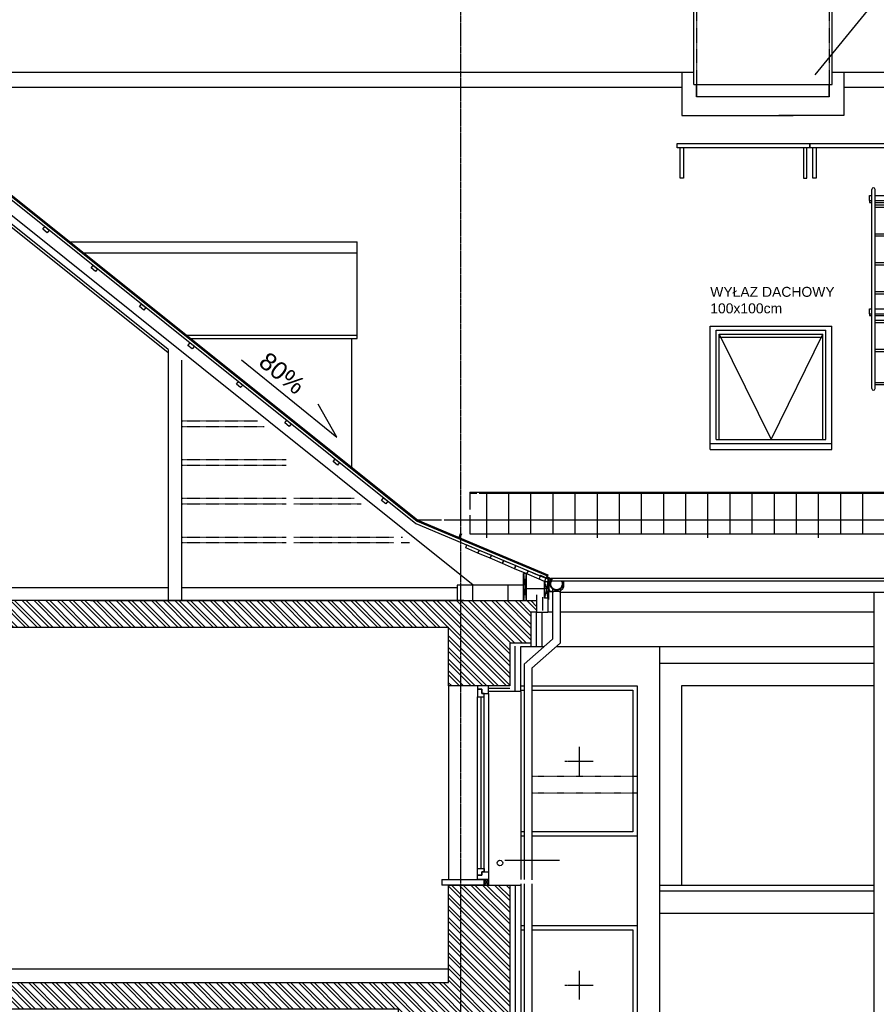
# Model space of a CAD drawing. Header units: inches. Extents: x -281236 to -70395, y 38777 to 102341.
# Tile 219 of 244: x -107254 to -106480, y 48352 to 49242. Entities that reach past the tile are written whole.
import ezdxf
from ezdxf.enums import TextEntityAlignment as Align

# ---------------------------------------------------------------- set-up
doc = ezdxf.new("R2010")
doc.units = ezdxf.units.IN
doc.header["$MEASUREMENT"] = 0
for name, pattern in [('CENTER', [2, 1.25, -0.25, 0.25, -0.25]), ('DASHED', [0.75, 0.5, -0.25]), ('DASHED2', [0.375, 0.25, -0.125]), ('DOT', [0.25, 0, -0.25]), ('HIDDEN', [0.375, 0.25, -0.125])]:
    doc.linetypes.add(name, pattern=pattern)
doc.layers.get('0').update_dxf_attribs({"color": 101})
for name, color, linetype in [('Det--widok', 8, 'Continuous'), ('Fas--widok-cienka', 9, 'Continuous'), ('Fas--widok-glowna', 7, 'Continuous'), ('Fas-balustrada-widok', 64, 'Continuous'), ('Fas-okno-hatch', 251, 'Continuous'), ('Fas-okno-widok', 8, 'Continuous'), ('Ins-kan', 54, 'Continuous'), ('L_CIENKA', 8, 'Continuous'), ('L_WIDOK', 1, 'Continuous'), ('L_WYM', 6, 'Continuous'), ('Okn---okna', 5, 'Continuous'), ('Opis-spadki', 61, 'Continuous'), ('Os-osie glowne', 8, 'CENTER'), ('Pos-drewno', 22, 'Continuous'), ('PRZERYWANA', 8, 'HIDDEN'), ('Sc-cegla pelna', 32, 'Continuous'), ('Sc-cegla pelna-hatch', 8, 'Continuous'), ('Sc-drewno', 22, 'Continuous'), ('Sc-gk', 120, 'Continuous'), ('Sc-gk-hatch', 8, 'Continuous'), ('Sc-izolacja term-obrys', 132, 'Continuous'), ('Sc-izolacja term-styropian', 151, 'STYROPIAN-KA'), ('Sc-izolacja term-welna', 151, 'BATTING'), ('Sch-opis', 51, 'Continuous'), ('W-idok', 9, 'Continuous'), ('wiezba_istn', 135, 'Continuous'), ('łaty_B', 243, 'Continuous')]:
    doc.layers.add(name, color=color, linetype=linetype)
doc.layers.get('wiezba_istn').off()
doc.styles.add('ROMANS', font='romans', dxfattribs={"width": 0.85})
doc.styles.add('TYTUL2', font='ARIAL.TTF')
doc.linetypes.add('BATTING', pattern='A,0.0001,-0.1,[134,ltypeshp.shx,S=0.1,R=0,X=-0.1,Y=0],-0.2,[134,ltypeshp.shx,S=0.1,R=180,X=0.1,Y=0],-0.1', length=0.4001)
doc.linetypes.add('STYROPIAN-KA', pattern='A,0.0001,-0.1,[135,ltypeshp.shx,S=0.1,R=0,X=-0.1,Y=0],0,[135,ltypeshp.shx,S=0.1,R=180,X=0.1,Y=0],-0.1', length=0.2001)
pattern_1 = [(135, (-4379.6696, -16501.851), (-5.30330086, -5.30330086), []), (135, (-4379.6696, -16498.315), (-5.30330086, -5.30330086), [])]

# ---------------------------------------------------------------- blocks, each defined once
blk = doc.blocks.new('RYNAJZA')
at = {"layer": 'L_CIENKA'}
for p, q in [((1.72, 0.54), (0, 0.54)), ((0, 0.54), (0, 0)), ((0.5, -7.03), (0.5, 0)), ((2.33, 0), (1.54, -0.93)), ((1.72, 0.54), (2.33, 0)), ((12.71, -6.47), (10.71, -8.46)), ((13.3, 0), (11.67, 0)), ((11.67, 0), (12.46, -0.93)), ((13.3, 0), (13.3, -5.05)), ((9.42, -9.03), (0.06, -9.62)), ((9.42, -9.03), (2.5, -9.03))]:
    blk.add_line(p, q, dxfattribs=at)
for centre, radius, start, end in [((2.5, -7.03), 2, 180, 270), ((7, -1.63), 5.5, 172.71879, 7.28121), ((9.3, -7.04), 2, 273.56526, 314.75573), ((11.3, -5.05), 2, 314.75573, 0)]:
    blk.add_arc(centre, radius, start, end, dxfattribs=at)
at = {"layer": 'L_WYM'}
blk.add_arc((7, -1.63), 6.1, 164.53818, 15.46182, dxfattribs=at)
blk = doc.blocks.new('słup_B')
at = {"layer": 'Sc-drewno', "color": 92}
blk.add_lwpolyline([(-7, -7), (7, -7), (7, 7), (-7, 7)], close=True, dxfattribs=at)
blk = doc.blocks.new('drabina')
at = {"layer": 'L_CIENKA'}
for p, q in [((-3.63, 3), (176.37, 3)), ((-3.63, 0), (176.37, 0)), ((0, 0), (0, -45)), ((2, 0), (2, -45)), ((30, 0), (30, -45)), ((32, 0), (32, -45)), ((56.07, 0), (56.07, -45)), ((58.07, 0), (58.07, -45)), ((62.45, 5.11), (62.45, 3)), ((64.02, 5.11), (62.45, 5.11)), ((62.45, 0), (62.45, -45)), ((64.02, 5.11), (64.02, 3)), ((64.02, 5.11), (68.56, 5.11)), ((64.02, 0), (64.02, -45)), ((68.56, 5.11), (68.56, 3)), ((68.56, 0), (68.56, -45)), ((82.13, 0), (82.13, -45)), ((84.13, 0), (84.13, -45)), ((108.2, 0), (108.2, -45)), ((110.2, 0), (110.2, -45)), ((134.27, 0), (134.27, -45)), ((136.27, 0), (136.27, -45)), ((160.34, 0), (160.34, -45)), ((162.34, 0), (162.34, -45)), ((166.21, 5.11), (164.64, 5.11)), ((164.64, 5.11), (164.64, 3)), ((164.64, 0), (164.64, -45)), ((166.21, 5.11), (170.75, 5.11)), ((166.21, 5.11), (166.21, 3)), ((166.21, 0), (166.21, -45)), ((170.75, 5.11), (170.75, 3)), ((170.75, 0), (170.75, -45)), ((-3.63, -45), (176.37, -45)), ((-3.63, -48), (176.37, -48)), ((62.45, -50.11), (62.45, -48)), ((64.02, -50.11), (62.45, -50.11)), ((64.02, -50.11), (64.02, -48)), ((64.02, -50.11), (68.56, -50.11)), ((68.56, -50.11), (68.56, -48)), ((164.64, -50.11), (164.64, -48)), ((166.21, -50.11), (164.64, -50.11)), ((166.21, -50.11), (166.21, -48)), ((166.21, -50.11), (170.75, -50.11)), ((170.75, -50.11), (170.75, -48))]:
    blk.add_line(p, q, dxfattribs=at)
for centre, start, end in [((-3.63, 1.5), 90, 270), ((176.37, 1.5), 270, 90), ((-3.63, -46.5), 90, 270), ((176.37, -46.5), 270, 90)]:
    blk.add_arc(centre, 1.5, start, end, dxfattribs=at)
blk = doc.blocks.new('płotekśśśś')
at = {"layer": 'L_CIENKA'}
for p, q in [((0, 0), (200, 0)), ((0, 0), (0, -41.14)), ((200, 0), (200, -41.14)), ((0, -0.78), (200, -0.78)), ((20, -0.78), (20, -37.64)), ((40, -0.78), (40, -37.64)), ((60, -0.78), (60, -37.64)), ((80, -0.78), (80, -37.64)), ((100, -0.78), (100, -41.14)), ((120, -0.78), (120, -37.64)), ((140, -0.78), (140, -37.64)), ((160, -0.78), (160, -37.64)), ((180, -0.78), (180, -37.64)), ((0, -20.82), (0, -22.64)), ((0, -37.64), (200, -37.64))]:
    blk.add_line(p, q, dxfattribs=at)
blk = doc.blocks.new('SPADKI')
at = {"ltscale": 25}
blk.add_lwpolyline([(0, 0), (0, -70), (-8, -50), (-8, -50)], dxfattribs=at)
at = {"ltscale": 25, "style": 'ROMANS', "width": 0.7}
blk.add_attdef('SP%', text='', height=18, rotation=90, dxfattribs=at).set_placement((-4.9, -24.05), align=Align.CENTER)

msp = doc.modelspace()

# ---------------------------------------------------------------- hatches: boundary and pattern name
at = {"layer": 'Sc-cegla pelna-hatch'}
h = msp.add_hatch(dxfattribs=at)
h.set_pattern_fill('ANSI32', color=256, scale=20, angle=90, style=0)
h.set_pattern_definition(pattern_1)
h.paths.add_polyline_path([(-107459.66, 48716.73), (-107325.53, 48716.73), (-107325.53, 48692.73), (-107459.66, 48692.73)])
h.paths.add_polyline_path([(-107325.53, 48692.73), (-106866.41, 48692.73), (-106866.41, 48639.73), (-106811.09, 48639.77), (-106811.09, 48678.23), (-106793.59, 48678.23), (-106793.59, 48678.23), (-106792.09, 48678.23), (-106792.09, 48706.23), (-106786.59, 48706.23), (-106786.59, 48716.73), (-106844.55, 48716.73), (-107325.53, 48716.73)])
h = msp.add_hatch(dxfattribs=at)
h.set_pattern_fill('ANSI32', color=256, scale=20, angle=90, style=0)
h.set_pattern_definition(pattern_1)
h.paths.add_polyline_path([(-107921.4, 48459.73), (-107921.41, 48459.73), (-107953.55, 48459.73), (-107957.55, 48459.73), (-107978.4, 48459.73), (-107978.41, 48306.73), (-107921.41, 48306.73), (-107921.4, 48347.73), (-107745.59, 48347.73), (-107745.59, 48371.73), (-107921.4, 48371.73)])
h.paths.add_polyline_path([(-107478.29, 48371.73), (-107745.59, 48371.73), (-107745.59, 48347.73), (-107478.29, 48347.73)])
h.paths.add_polyline_path([(-107329.83, 48371.73), (-107478.29, 48371.73), (-107478.29, 48347.73), (-107329.83, 48347.73)])
h.paths.add_polyline_path([(-107075.1, 48371.73), (-107329.83, 48371.73), (-107329.83, 48347.73), (-107075.1, 48347.73)])
h.paths.add_polyline_path([(-106811.09, 48459.72), (-106866.41, 48459.72), (-106866.41, 48371.73), (-107075.1, 48371.73), (-107075.1, 48347.73), (-106911.71, 48347.73), (-106911.71, 48325.73), (-106811.1, 48325.73)])

# ---------------------------------------------------------------- linework, layer by layer
at = {"layer": 'Det--widok', "ltscale": 2}
msp.add_line((-106815.38, 48482.22), (-106765.94, 48482.22), dxfattribs=at)
at = {"layer": 'Fas--widok-cienka', "linetype": 'DOT', "ltscale": 0.5}
for p, q in [((-106695.79, 48557.8), (-106791.09, 48557.8)), ((-106695.79, 48542.8), (-106791.09, 48542.8))]:
    msp.add_line(p, q, dxfattribs=at)
at = {"layer": 'Fas--widok-cienka'}
msp.add_line((-106675.79, 48434.36), (-106482.05, 48434.36), dxfattribs=at)
for points in [[(-106772.34, 48706.23), (-106776.59, 48706.23)], [(-106482.05, 48706.23), (-106765.59, 48706.23)], [(-106782.09, 48675.23), (-106779.99, 48675.23)], [(-106769.02, 48675.23), (-106482.05, 48675.23)], [(-106675.79, 48675.23), (-106675.79, 48103.09)], [(-106482.05, 48659.8), (-106675.79, 48659.8), (-106675.79, 48459.71)], [(-106695.79, 48639.8), (-106695.79, 48164.18)], [(-106695.79, 48639.8), (-106695.79, 48164.18)], [(-106482.05, 48639.8), (-106655.79, 48639.8), (-106655.79, 48459.71)], [(-106675.79, 48459.71), (-106482.05, 48459.71)], [(-106482.05, 48454.36), (-106675.79, 48454.36)]]:
    msp.add_lwpolyline(points, dxfattribs=at)
at = {"layer": 'Fas--widok-glowna'}
for points in [[(-106644.75, 49193.86), (-107324.25, 49193.86)], [(-105519.75, 49193.86), (-106519.75, 49193.86)]]:
    msp.add_lwpolyline(points, dxfattribs=at)
at = {"layer": 'Fas-balustrada-widok'}
msp.add_circle((-106819.91, 48479.72), 2.5, dxfattribs=at)
at = {"layer": 'Fas-okno-hatch', "linetype": 'DASHED', "ltscale": 0.2}
for p, q in [((-106748.44, 48584.76), (-106748.44, 48558.84)), ((-106761.4, 48571.8), (-106735.48, 48571.8)), ((-106748.44, 48382.19), (-106748.44, 48356.27)), ((-106761.4, 48369.23), (-106735.48, 48369.23))]:
    msp.add_line(p, q, dxfattribs=at)
at = {"layer": 'Fas-okno-widok'}
for p, q in [((-106629.75, 48964.82), (-106519.95, 48964.82)), ((-106629.75, 48853.22), (-106629.75, 48964.82)), ((-106629.75, 48853.22), (-106629.75, 48964.82)), ((-106629.75, 48853.22), (-106629.75, 48964.82)), ((-106629.75, 48853.22), (-106629.75, 48964.82)), ((-106629.75, 48964.82), (-106519.95, 48964.82)), ((-106629.75, 48964.82), (-106519.95, 48964.82)), ((-106629.75, 48964.82), (-106519.95, 48964.82)), ((-106624.35, 48862.22), (-106624.35, 48961.22)), ((-106624.35, 48862.22), (-106624.35, 48961.22)), ((-106624.35, 48862.22), (-106624.35, 48961.22)), ((-106624.35, 48862.22), (-106624.35, 48961.22)), ((-106624.35, 48961.22), (-106525.35, 48961.22)), ((-106624.35, 48961.22), (-106525.35, 48961.22)), ((-106624.35, 48961.22), (-106525.35, 48961.22)), ((-106624.35, 48961.22), (-106525.35, 48961.22)), ((-106525.35, 48862.22), (-106525.35, 48961.22)), ((-106525.35, 48862.22), (-106525.35, 48961.22)), ((-106525.35, 48862.22), (-106525.35, 48961.22)), ((-106525.35, 48862.22), (-106525.35, 48961.22)), ((-106519.95, 48853.22), (-106519.95, 48964.82)), ((-106519.95, 48853.22), (-106519.95, 48964.82)), ((-106519.95, 48853.22), (-106519.95, 48964.82)), ((-106519.95, 48853.22), (-106519.95, 48964.82)), ((-106621.65, 48862.22), (-106621.65, 48957.62)), ((-106621.65, 48862.22), (-106621.65, 48957.62)), ((-106621.65, 48862.22), (-106621.65, 48957.62)), ((-106621.65, 48862.22), (-106621.65, 48957.62)), ((-106621.65, 48957.62), (-106528.05, 48957.62)), ((-106621.65, 48957.62), (-106528.05, 48957.62)), ((-106621.65, 48957.62), (-106528.05, 48957.62)), ((-106621.65, 48957.62), (-106528.05, 48957.62)), ((-106621.65, 48957.62), (-106574.85, 48862.22)), ((-106621.65, 48954.92), (-106528.05, 48954.92)), ((-106621.65, 48954.92), (-106528.05, 48954.92)), ((-106621.65, 48954.92), (-106528.05, 48954.92)), ((-106621.65, 48954.92), (-106528.05, 48954.92)), ((-106574.85, 48862.22), (-106528.05, 48957.62)), ((-106528.05, 48862.22), (-106528.05, 48957.62)), ((-106528.05, 48862.22), (-106528.05, 48957.62)), ((-106528.05, 48862.22), (-106528.05, 48957.62)), ((-106528.05, 48862.22), (-106528.05, 48957.62)), ((-106624.35, 48862.22), (-106525.35, 48862.22)), ((-106624.35, 48862.22), (-106525.35, 48862.22)), ((-106624.35, 48862.22), (-106525.35, 48862.22)), ((-106624.35, 48862.22), (-106525.35, 48862.22)), ((-106629.75, 48858.62), (-106519.95, 48858.62)), ((-106629.75, 48858.62), (-106519.95, 48858.62)), ((-106629.75, 48858.62), (-106519.95, 48858.62)), ((-106629.75, 48858.62), (-106519.95, 48858.62)), ((-106629.75, 48853.22), (-106519.95, 48853.22)), ((-106629.75, 48853.22), (-106519.95, 48853.22)), ((-106629.75, 48853.22), (-106519.95, 48853.22)), ((-106629.75, 48853.22), (-106519.95, 48853.22)), ((-106629.75, 48853.22), (-106519.95, 48853.22)), ((-106629.75, 48853.22), (-106519.95, 48853.22)), ((-106629.75, 48853.22), (-106519.95, 48853.22)), ((-106629.75, 48853.22), (-106519.95, 48853.22)), ((-106801.09, 48639.8), (-106798.09, 48639.8)), ((-106791.09, 48639.8), (-106695.79, 48639.8)), ((-106695.79, 48639.8), (-106695.79, 48503.8)), ((-106801.09, 48635.8), (-106798.09, 48635.8)), ((-106791.09, 48635.8), (-106699.79, 48635.8)), ((-106699.79, 48635.8), (-106699.79, 48507.8)), ((-106798.09, 48507.8), (-106801.09, 48507.8)), ((-106699.79, 48507.8), (-106791.09, 48507.8)), ((-106798.09, 48503.8), (-106801.09, 48503.8)), ((-106695.79, 48503.8), (-106791.09, 48503.8)), ((-106801.09, 48423.23), (-106798.09, 48423.23)), ((-106801.09, 48419.23), (-106798.09, 48419.23)), ((-106791.09, 48423.23), (-106695.79, 48423.23)), ((-106791.09, 48419.23), (-106699.79, 48419.23)), ((-106699.79, 48419.23), (-106699.79, 48319.23)), ((-106695.79, 48423.23), (-106695.79, 48243.23))]:
    msp.add_line(p, q, dxfattribs=at)
at = {"layer": 'Ins-kan'}
for p, q in [((-106765.59, 48724.32), (-104429.48, 48724.32)), ((-106482.05, 48724.32), (-106482.05, 47993.2))]:
    msp.add_line(p, q, dxfattribs=at)
msp.add_lwpolyline([(-104427.82, 48734.48), (-106774.12, 48734.48)], dxfattribs=at)
at = {"layer": 'L_CIENKA'}
for p, q in [((-106644.75, 49183.02), (-106644.75, 49251.35)), ((-106519.75, 49183.02), (-106519.75, 49251.35)), ((-107392.33, 49183.49), (-106896.04, 48786.46)), ((-107390.77, 49185.45), (-106894.75, 48788.63)), ((-107390.14, 49186.23), (-106894.23, 48789.5)), ((-106644.75, 49183.02), (-106519.75, 49183.02)), ((-106642.25, 49183.02), (-106642.25, 49172.13)), ((-106642.25, 49172.13), (-106642.25, 49183.02)), ((-106522.25, 49183.02), (-106522.25, 49172.13)), ((-106522.25, 49172.13), (-106522.25, 49183.02)), ((-107324.25, 49180.74), (-106655.39, 49180.74)), ((-106509.1, 49180.74), (-105530.39, 49180.74)), ((-106522.25, 49172.13), (-106642.25, 49172.13)), ((-106645.6, 49155.21), (-106554.74, 49155.21)), ((-107208.53, 49040.94), (-106948.9, 49040.94)), ((-106948.9, 48953.58), (-106948.9, 49040.94)), ((-107196.03, 49030.94), (-106948.9, 49030.94)), ((-107103.09, 48956.58), (-106948.9, 48956.58)), ((-107099.34, 48953.58), (-106948.9, 48953.58)), ((-106953.9, 48837.24), (-106953.9, 48953.58)), ((-106847.16, 48814.65), (-106632.16, 48814.65)), ((-106847.16, 48814.65), (-106847.16, 48798.99)), ((-106847.16, 48813.88), (-106840.89, 48813.88)), ((-106838.72, 48813.88), (-106632.16, 48813.88)), ((-106832.16, 48813.88), (-106832.16, 48773.52)), ((-106812.16, 48813.88), (-106812.16, 48777.01)), ((-106792.16, 48813.88), (-106792.16, 48777.01)), ((-106772.16, 48813.88), (-106772.16, 48777.01)), ((-106752.16, 48813.88), (-106752.16, 48777.01)), ((-106732.16, 48813.88), (-106732.16, 48773.52)), ((-106712.16, 48813.88), (-106712.16, 48777.01)), ((-106692.16, 48813.88), (-106692.16, 48777.01)), ((-106672.16, 48813.88), (-106672.16, 48777.01)), ((-106652.16, 48813.88), (-106652.16, 48777.01)), ((-106632.16, 48814.65), (-106632.16, 48773.52)), ((-106847.16, 48793.84), (-106847.16, 48777.01)), ((-106847.16, 48793.84), (-106847.16, 48792.01)), ((-106896.04, 48786.46), (-106778.43, 48736.97)), ((-106894.75, 48788.63), (-106776.92, 48739.04)), ((-106894.23, 48789.5), (-106776.53, 48739.96)), ((-106855.62, 48777.59), (-106857.17, 48773.9)), ((-106854.7, 48777.2), (-106856.25, 48773.52)), ((-106847.16, 48777.01), (-106632.16, 48777.01)), ((-106796.26, 48741.14), (-106798.76, 48716.73)), ((-106798.76, 48741.14), (-106796.26, 48716.73)), ((-106778.33, 48737.2), (-106779.62, 48734.15)), ((-106777.78, 48738.51), (-106778.22, 48737.47)), ((-106777.24, 48738.28), (-106777.78, 48738.51)), ((-106776.53, 48739.96), (-106777.24, 48738.28)), ((-106774.51, 48736.78), (-106776.59, 48736.78)), ((-104430.29, 48736.78), (-106773.74, 48736.78)), ((-106812.76, 48730.73), (-106844.55, 48730.73)), ((-106776.59, 48734.13), (-106779.54, 48718.94)), ((-106779.54, 48734.13), (-106776.59, 48718.94)), ((-106772.34, 48727.32), (-106772.34, 48682.01)), ((-106765.59, 48727.32), (-106765.59, 48678.25)), ((-106798.09, 48659.21), (-106772.34, 48682.01)), ((-106791.09, 48655.85), (-106765.59, 48678.25)), ((-106798.09, 48659.21), (-106798.09, 48464.83)), ((-106791.09, 48655.85), (-106791.09, 48464.34)), ((-106798.09, 48460.73), (-106798.09, 47993.2)), ((-106791.09, 48460.73), (-106791.09, 47993.2))]:
    msp.add_line(p, q, dxfattribs=at)
at = {"layer": 'L_CIENKA', "linetype": 'DASHED'}
for p, q in [((-106872.85, 48789.5), (-106894.23, 48789.5)), ((-104547.93, 48789.5), (-106870.68, 48789.5))]:
    msp.add_line(p, q, dxfattribs=at)
at = {"layer": 'L_CIENKA'}
for points in [[(-106655.39, 49193.86), (-106655.39, 49155.21), (-106596.74, 49155.21)], [(-106509.1, 49193.86), (-106509.1, 49155.21), (-106567.75, 49155.21)], [(-106653.96, 49125.91), (-106653.96, 49098.47), (-106656.96, 49098.47), (-106656.96, 49125.91)], [(-106545.53, 49125.91), (-106545.53, 49098.47), (-106542.53, 49098.47), (-106542.53, 49125.91)], [(-106533.96, 49125.91), (-106533.96, 49098.47), (-106536.96, 49098.47), (-106536.96, 49125.91)]]:
    msp.add_lwpolyline(points, dxfattribs=at)
for points in [[(-106539.75, 49125.91), (-106659.75, 49125.91), (-106659.75, 49129.91), (-106539.75, 49129.91)], [(-106419.75, 49125.91), (-106539.75, 49125.91), (-106539.75, 49129.91), (-106419.75, 49129.91)]]:
    msp.add_lwpolyline(points, close=True, dxfattribs=at)
at = {"layer": 'L_WIDOK'}
for p, q in [((-106783.4, 48739.67), (-106783.52, 48739.39)), ((-106783.52, 48739.39), (-106776.48, 48736.41)), ((-106783.4, 48739.67), (-106775.98, 48736.52)), ((-106777.9, 48738.22), (-106773.39, 48736.31)), ((-106777.79, 48738.5), (-106773.07, 48736.5)), ((-106776.48, 48736.41), (-106776.48, 48717.75)), ((-106775.98, 48736.52), (-106775.98, 48717.75)), ((-106774.47, 48736.22), (-106774.7, 48736.02)), ((-106773.25, 48734.33), (-106774.7, 48736.02)), ((-106773.49, 48735.07), (-106774.47, 48736.22)), ((-106773.39, 48736.31), (-106773.49, 48735.07)), ((-106773.07, 48736.5), (-106773.25, 48734.33)), ((-106775.98, 48717.75), (-106776.48, 48717.75))]:
    msp.add_line(p, q, dxfattribs=at)
at = {"layer": 'Okn---okna'}
for p, q in [((-106830.27, 48632.73), (-106830.27, 48471.73)), ((-106834.27, 48471.73), (-106834.27, 48629.73)), ((-106872.41, 48464.73), (-106834.27, 48464.73)), ((-106872.41, 48464.73), (-106872.41, 48459.73)), ((-106834.27, 48459.73), (-106830.27, 48464.73)), ((-106834.27, 48464.73), (-106830.27, 48459.73)), ((-106834.27, 48464.73), (-106834.27, 48459.73)), ((-106830.27, 48459.73), (-106830.27, 48464.73)), ((-106834.27, 48459.73), (-106872.41, 48459.73))]:
    msp.add_line(p, q, dxfattribs=at)
for points in [[(-106830.27, 48632.73), (-106830.27, 48639.73), (-106840.27, 48639.73), (-106840.27, 48636.73), (-106836.27, 48636.73), (-106836.27, 48632.73)], [(-106834.27, 48629.73), (-106834.27, 48632.73), (-106836.27, 48632.73), (-106836.27, 48636.73), (-106840.27, 48636.73), (-106840.27, 48632.73), (-106840.27, 48629.73)], [(-106834.27, 48474.8), (-106834.27, 48471.8), (-106836.27, 48471.8), (-106836.27, 48468.8), (-106840.27, 48468.8), (-106840.27, 48471.8), (-106840.27, 48474.8)], [(-106830.27, 48471.73), (-106830.27, 48464.73), (-106840.27, 48464.73), (-106840.27, 48468.73), (-106836.27, 48468.73), (-106836.27, 48471.73)], [(-106830.27, 48459.73), (-106834.27, 48459.73), (-106834.27, 48464.73), (-106830.27, 48464.73)]]:
    msp.add_lwpolyline(points, close=True, dxfattribs=at)
for points in [[(-106840.27, 48474.8), (-106840.27, 48629.73)], [(-106837.27, 48629.73), (-106837.27, 48474.8)]]:
    msp.add_lwpolyline(points, dxfattribs=at)
at = {"layer": 'Os-osie glowne'}
msp.add_line((-106855.59, 49363.08), (-106855.59, 47566.74), dxfattribs=at)
at = {"layer": 'Pos-drewno'}
for p, q in [((-107408.9, 48728.73), (-107119.9, 48728.73)), ((-107107.9, 48728.73), (-106858.55, 48728.73)), ((-106779.54, 48734.13), (-106776.59, 48734.13)), ((-106779.54, 48718.94), (-106779.54, 48733.94)), ((-106776.59, 48734.13), (-106776.59, 48718.94)), ((-106776.59, 48718.94), (-106779.54, 48718.94)), ((-106866.41, 48383.73), (-107366.41, 48383.73))]:
    msp.add_line(p, q, dxfattribs=at)
for points in [[(-107233.19, 49052.38), (-107231.3, 49054.71), (-107227.42, 49051.56), (-107229.3, 49049.23)], [(-107189.44, 49017.38), (-107187.55, 49019.71), (-107183.67, 49016.56), (-107185.55, 49014.23)], [(-107145.69, 48982.38), (-107143.8, 48984.71), (-107139.92, 48981.56), (-107141.8, 48979.23)], [(-107101.94, 48947.38), (-107100.05, 48949.71), (-107096.17, 48946.56), (-107098.05, 48944.23)], [(-107058.19, 48912.38), (-107056.3, 48914.71), (-107052.42, 48911.56), (-107054.3, 48909.23)], [(-107014.44, 48877.38), (-107012.55, 48879.71), (-107008.67, 48876.56), (-107010.55, 48874.23)], [(-106970.69, 48842.38), (-106968.8, 48844.71), (-106964.92, 48841.56), (-106966.8, 48839.23)], [(-106926.94, 48807.38), (-106925.05, 48809.71), (-106921.17, 48806.56), (-106923.05, 48804.23)], [(-106838.67, 48762.47), (-106839.84, 48759.71), (-106850.89, 48764.39), (-106849.72, 48767.16)], [(-106827.63, 48757.78), (-106828.8, 48755.02), (-106839.84, 48759.71), (-106838.67, 48762.47)], [(-106816.58, 48753.09), (-106817.75, 48750.33), (-106828.8, 48755.02), (-106827.63, 48757.78)], [(-106805.53, 48748.4), (-106806.71, 48745.64), (-106817.75, 48750.33), (-106816.58, 48753.09)], [(-106794.49, 48743.71), (-106795.66, 48740.95), (-106806.71, 48745.64), (-106805.53, 48748.4)], [(-106798.76, 48716.73), (-106798.76, 48741.14), (-106796.26, 48741.14), (-106796.26, 48716.73)], [(-106783.44, 48739.02), (-106784.61, 48736.26), (-106795.66, 48740.95), (-106794.49, 48743.71)]]:
    msp.add_lwpolyline(points, close=True, dxfattribs=at)
msp.add_lwpolyline([(-106789.49, 48741.59), (-106789.49, 48741.61), (-106778.44, 48736.92), (-106779.61, 48734.16), (-106784.61, 48736.28)], dxfattribs=at)
at = {"layer": 'PRZERYWANA', "ltscale": 0.5}
for p, q in [((-106642.25, 49251.35), (-106642.25, 49183.02)), ((-106522.25, 49251.35), (-106522.25, 49183.02))]:
    msp.add_line(p, q, dxfattribs=at)
at = {"layer": 'Sc-cegla pelna'}
for p, q in [((-107119.9, 48943.78), (-107119.9, 48716.73)), ((-107107.9, 48934.18), (-107107.9, 48716.73)), ((-106852.41, 48716.73), (-107935.4, 48716.73)), ((-107190.01, 48716.73), (-106856.55, 48716.73)), ((-106858.55, 48716.73), (-106786.59, 48716.73)), ((-106786.59, 48706.23), (-106786.59, 48716.73)), ((-106786.59, 48706.23), (-106792.09, 48706.23)), ((-107921.4, 48692.73), (-106866.41, 48692.73)), ((-106866.41, 48639.75), (-106866.41, 48692.73)), ((-106793.59, 48678.23), (-106811.09, 48678.23)), ((-106811.09, 48673.73), (-106811.09, 48639.73)), ((-106811.09, 48639.73), (-106866.41, 48639.75))]:
    msp.add_line(p, q, dxfattribs=at)
for points in [[(-106792.09, 48706.23), (-106792.09, 48678.23), (-106811.09, 48678.23), (-106811.09, 48660.73)], [(-107921.41, 48306.73), (-107978.41, 48306.73), (-107978.4, 48459.73), (-107921.4, 48459.73), (-107921.4, 48371.73), (-106866.41, 48371.73), (-106866.41, 48459.72), (-106811.09, 48459.72), (-106811.1, 48325.73), (-106911.71, 48325.73), (-106911.71, 48347.73), (-107921.4, 48347.73), (-107921.41, 48306.73)]]:
    msp.add_lwpolyline(points, dxfattribs=at)
at = {"layer": 'Sc-cegla pelna-hatch'}
for p, q in [((-106801.09, 48634.73), (-106801.09, 48464.86)), ((-106801.09, 48460.73), (-106801.09, 48459.72))]:
    msp.add_line(p, q, dxfattribs=at)
at = {"layer": 'Sc-gk'}
for p, q in [((-107119.9, 48943.78), (-107387.75, 49158.06)), ((-107119.9, 48940.58), (-107387.75, 49154.86))]:
    msp.add_line(p, q, dxfattribs=at)
at = {"layer": 'Sc-gk-hatch', "linetype": 'BATTING', "ltscale": 0.3}
msp.add_line((-106843.99, 48730.73), (-107394.75, 49171.34), dxfattribs=at)
at = {"layer": 'Sc-izolacja term-obrys'}
for p, q in [((-106786.59, 48716.73), (-106786.59, 48721.9)), ((-106776.59, 48718.94), (-106776.59, 48706.23)), ((-106786.59, 48706.23), (-106776.59, 48706.23)), ((-106782.09, 48706.23), (-106782.09, 48675.23)), ((-106801.09, 48660.73), (-106801.09, 48675.23)), ((-106801.09, 48675.23), (-106782.09, 48675.23)), ((-106792.09, 48678.23), (-106792.09, 48675.23)), ((-106801.09, 48634.73), (-106801.09, 48673.73)), ((-106801.09, 48634.73), (-106830.27, 48634.73)), ((-106811.09, 48459.72), (-106801.09, 48459.72)), ((-106801.09, 48459.72), (-106801.09, 48320.73))]:
    msp.add_line(p, q, dxfattribs=at)
at = {"layer": 'Sc-izolacja term-styropian', "linetype": 'BATTING', "ltscale": 12}
msp.add_line((-106806.09, 48635.54), (-106806.09, 48672.96), dxfattribs=at)
at = {"layer": 'Sc-izolacja term-styropian', "linetype": 'BATTING', "ltscale": 6}
msp.add_line((-106811.09, 48637.23), (-106829.55, 48637.23), dxfattribs=at)
at = {"layer": 'Sc-izolacja term-styropian', "linetype": 'BATTING', "ltscale": 0.25}
msp.add_line((-106806.09, 48459.72), (-106806.09, 48320.73), dxfattribs=at)
at = {"layer": 'Sc-izolacja term-welna', "ltscale": 0.4}
msp.add_line((-106779.09, 48727.35), (-106796.26, 48727.35), dxfattribs=at)
at = {"layer": 'Sc-izolacja term-welna', "ltscale": 0.25}
for p, q in [((-106781.59, 48719.8), (-106781.59, 48707.69)), ((-106787.09, 48706.23), (-106787.09, 48675.23)), ((-106806.09, 48661.23), (-106806.09, 48675.73))]:
    msp.add_line(p, q, dxfattribs=at)
at = {"layer": 'Sch-opis'}
msp.add_line((-106534.92, 49191.82), (-106485.1, 49252.99), dxfattribs=at)
at = {"layer": 'W-idok'}
msp.add_lwpolyline([(-106866.41, 48639.73), (-106866.41, 48464.73)], dxfattribs=at)
at = {"layer": 'łaty_B', "linetype": 'DASHED2', "ltscale": 0.5}
for points in [[(-107107.9, 48879.23), (-107039.22, 48879.23)], [(-107107.9, 48874.23), (-107032.97, 48874.23)], [(-107107.9, 48844.23), (-107013.13, 48844.23)], [(-107107.9, 48839.23), (-107013.13, 48839.23)], [(-107107.9, 48809.23), (-107013.13, 48809.23)], [(-107006.13, 48809.23), (-106951.72, 48809.23)], [(-107107.9, 48804.23), (-107013.13, 48804.23)], [(-107006.13, 48804.23), (-106945.47, 48804.23)], [(-107107.9, 48774.23), (-107013.13, 48774.23)], [(-107006.13, 48774.23), (-106916.13, 48774.23)], [(-107107.9, 48769.23), (-107013.13, 48769.23)], [(-107006.13, 48769.23), (-106916.13, 48769.23)], [(-106909.13, 48769.23), (-106904.51, 48769.23)]]:
    msp.add_lwpolyline(points, dxfattribs=at)
at = {"layer": 'łaty_B'}
for points in [[(-106909.13, 48774.23), (-106907.97, 48774.23)], [(-106909.13, 48769.23), (-106901.72, 48769.23)]]:
    msp.add_lwpolyline(points, dxfattribs=at)

# ---------------------------------------------------------------- block references
at = {"rotation": 90}
msp.add_blockref('drabina', (-106480.75, 48911.97), dxfattribs=at)
msp.add_blockref('płotekśśśś', (-106632.16, 48814.65))
at = {"layer": 'L_CIENKA'}
msp.add_blockref('RYNAJZA', (-106775.84, 48733.94), dxfattribs=at)
at = {"layer": 'Opis-spadki', "xscale": -1.584969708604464, "yscale": 1.584969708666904, "zscale": 1.584969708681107, "rotation": 51.00000000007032}
msp.add_blockref('SPADKI', (-107053.68, 48934.19), dxfattribs=at)
at = {"layer": 'wiezba_istn'}
for p in [(-106851.55, 48723.73), (-106805.76, 48723.73)]:
    msp.add_blockref('słup_B', p, dxfattribs=at)

# ---------------------------------------------------------------- texts
at = {"layer": 'Opis-spadki', "style": 'TYTUL2'}
for s, p in [('WYŁAZ DACHOWY', (-106629.82, 48991.28)), ('100x100cm', (-106629.82, 48976.35))]:
    msp.add_text(s, height=9, dxfattribs=at).set_placement(p)
msp.add_text(' 80%%%', height=16, rotation=321, dxfattribs=at).set_placement((-107043.96, 48934.11))

doc.saveas('drawing.dxf')
